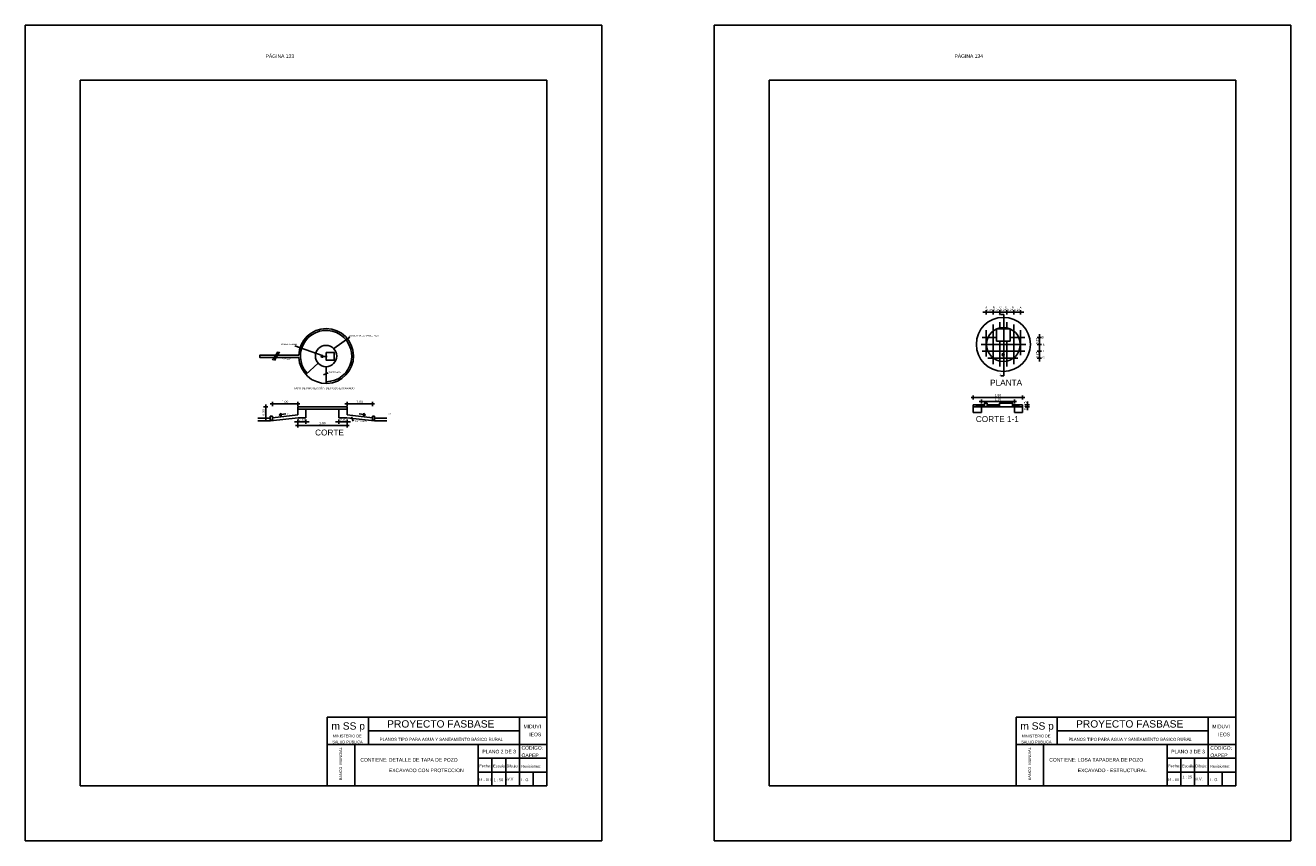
# Model space of a CAD drawing. Header units: metres. Extents: x 2413 to 4131, y 3282 to 4239.
# Tile 8 of 57: x 2589 to 2635, y 4207 to 4237. Entities that reach past the tile are written whole.
import ezdxf
from ezdxf.enums import TextEntityAlignment as Align

# ---------------------------------------------------------------- set-up
doc = ezdxf.new("R2010")
doc.units = ezdxf.units.M
doc.linetypes.add('ACAD_ISO02W100', pattern=[15, 12, -3])
doc.layers.add('Cotas', color=7, linetype='Continuous')
doc.layers.add('Dibujo', color=7, linetype='Continuous')
doc.styles.add('Annotative', font='arial.ttf')
doc.styles.get("Standard").update_dxf_attribs({"font": 'arial.ttf'})
doc.styles.add('verdana', font='verdana.ttf')
doc.dimstyles.new('ISO', dxfattribs={"dimtxt": 0.08, "dimasz": 0.06, "dimexe": 0.1, "dimexo": 0.1, "dimgap": 0.04, "dimtad": 1, "dimzin": 1, "dimdsep": 46, "dimtxsty": 'verdana', "dimblk1": 'PAB', "dimblk2": 'PAB', "dimsah": 1, "dimcen": 0, "dimse1": 1, "dimse2": 1, "dimclrd": 7, "dimclre": 8, "dimclrt": 7, "dimadec": 0, "dimazin": 0, "dimtfac": 1, "dimtix": 1, "dimtmove": 0, "dimatfit": 3, "dimldrblk": 'PAB', "dimfxl": 0.1, "dimtvp": 1, "dimtolj": 1, "dimtzin": 1, "dimarcsym": 0})

# ---------------------------------------------------------------- blocks, each defined once
blk = doc.blocks.new('PAB')
at = {"layer": 'Cotas'}
for p, q in [((-1.3, 0), (1.3, 0)), ((0, 1.3), (0, -1.3))]:
    blk.add_line(p, q, dxfattribs=at)
at = {"layer": 'Cotas', "const_width": 0.6}
blk.add_lwpolyline([(-0.3, 0, 1), (0.3, 0, 1)], format="xyb", close=True, dxfattribs=at)
blk = doc.blocks.new('*D1172')
at = {"color": 7, "lineweight": -2, "transparency": 16777216}
for p, q in [((2599.012, 4222.574), (2598.952, 4222.574)), ((2599.072, 4222.574), (2599.372, 4222.574)), ((2599.432, 4222.574), (2599.492, 4222.574))]:
    blk.add_line(p, q, dxfattribs=at)
at = {"layer": 'Defpoints', "color": 0, "transparency": 16777216}
for p in [(2599.072, 4223.031), (2599.372, 4223.031), (2599.372, 4222.574)]:
    blk.add_point(p, dxfattribs=at)
at = {"color": 7, "lineweight": -2, "transparency": 16777216, "xscale": 0.06, "yscale": 0.06, "zscale": 0.06}
blk.add_blockref('PAB', (2599.072, 4222.574), dxfattribs=at)
at = {"color": 7, "lineweight": -2, "transparency": 16777216, "xscale": 0.06, "yscale": 0.06, "zscale": 0.06, "rotation": 180}
blk.add_blockref('PAB', (2599.372, 4222.574), dxfattribs=at)
at = {"color": 7, "transparency": 16777216, "insert": (2599.222, 4222.655), "char_height": 0.08, "attachment_point": 5, "style": 'verdana'}
blk.add_mtext('\\A1;0.30', dxfattribs=at)
blk = doc.blocks.new('*D1173')
at = {"color": 7, "lineweight": -2, "transparency": 16777216}
for p, q in [((2600.512, 4222.574), (2600.452, 4222.574)), ((2600.572, 4222.574), (2600.872, 4222.574)), ((2600.932, 4222.574), (2600.992, 4222.574))]:
    blk.add_line(p, q, dxfattribs=at)
at = {"layer": 'Defpoints', "color": 0, "transparency": 16777216}
for p in [(2600.572, 4222.72), (2600.872, 4223.031), (2600.872, 4222.574)]:
    blk.add_point(p, dxfattribs=at)
at = {"color": 7, "lineweight": -2, "transparency": 16777216, "xscale": 0.06, "yscale": 0.06, "zscale": 0.06}
blk.add_blockref('PAB', (2600.572, 4222.574), dxfattribs=at)
at = {"color": 7, "lineweight": -2, "transparency": 16777216, "xscale": 0.06, "yscale": 0.06, "zscale": 0.06, "rotation": 180}
blk.add_blockref('PAB', (2600.872, 4222.574), dxfattribs=at)
at = {"color": 7, "transparency": 16777216, "insert": (2600.722, 4222.655), "char_height": 0.08, "attachment_point": 5, "style": 'verdana'}
blk.add_mtext('\\A1;0.30', dxfattribs=at)
blk = doc.blocks.new('*D1174')
at = {"color": 7, "lineweight": -2, "transparency": 16777216}
blk.add_line((2599.132, 4222.443), (2600.812, 4222.443), dxfattribs=at)
at = {"layer": 'Defpoints', "color": 0, "transparency": 16777216}
for p in [(2599.072, 4223.12), (2600.872, 4223.12), (2600.872, 4222.443)]:
    blk.add_point(p, dxfattribs=at)
at = {"color": 7, "lineweight": -2, "transparency": 16777216, "xscale": 0.06, "yscale": 0.06, "zscale": 0.06, "rotation": 180}
blk.add_blockref('PAB', (2599.072, 4222.443), dxfattribs=at)
at = {"color": 7, "lineweight": -2, "transparency": 16777216, "xscale": 0.06, "yscale": 0.06, "zscale": 0.06}
blk.add_blockref('PAB', (2600.872, 4222.443), dxfattribs=at)
at = {"color": 7, "transparency": 16777216, "insert": (2599.972, 4222.525), "char_height": 0.08, "attachment_point": 5, "style": 'verdana'}
blk.add_mtext('\\A1;1.80', dxfattribs=at)
blk = doc.blocks.new('*D1175')
at = {"color": 7, "lineweight": -2, "transparency": 16777216}
blk.add_line((2599.012, 4223.221), (2598.208, 4223.221), dxfattribs=at)
at = {"layer": 'Defpoints', "color": 0, "transparency": 16777216}
for p in [(2598.148, 4223.221), (2599.072, 4223.12), (2598.148, 4222.779)]:
    blk.add_point(p, dxfattribs=at)
at = {"color": 7, "lineweight": -2, "transparency": 16777216, "xscale": 0.06, "yscale": 0.06, "zscale": 0.06, "rotation": 180}
blk.add_blockref('PAB', (2598.148, 4223.221), dxfattribs=at)
at = {"color": 7, "lineweight": -2, "transparency": 16777216, "xscale": 0.06, "yscale": 0.06, "zscale": 0.06}
blk.add_blockref('PAB', (2599.072, 4223.221), dxfattribs=at)
at = {"color": 7, "transparency": 16777216, "insert": (2598.61, 4223.303), "char_height": 0.08, "attachment_point": 5, "style": 'verdana'}
blk.add_mtext('\\A1;1.00', dxfattribs=at)
blk = doc.blocks.new('*D1107')
at = {"color": 7, "lineweight": -2, "transparency": 16777216}
blk.add_line((2600.932, 4223.221), (2601.736, 4223.221), dxfattribs=at)
at = {"layer": 'Defpoints', "color": 0, "transparency": 16777216}
for p in [(2600.872, 4223.12), (2601.796, 4223.221), (2601.796, 4222.779)]:
    blk.add_point(p, dxfattribs=at)
at = {"color": 7, "lineweight": -2, "transparency": 16777216, "xscale": 0.06, "yscale": 0.06, "zscale": 0.06, "rotation": 180}
blk.add_blockref('PAB', (2600.872, 4223.221), dxfattribs=at)
at = {"color": 7, "lineweight": -2, "transparency": 16777216, "xscale": 0.06, "yscale": 0.06, "zscale": 0.06}
blk.add_blockref('PAB', (2601.796, 4223.221), dxfattribs=at)
at = {"color": 7, "transparency": 16777216, "insert": (2601.334, 4223.303), "char_height": 0.08, "attachment_point": 5, "style": 'verdana'}
blk.add_mtext('\\A1;1.00', dxfattribs=at)
blk = doc.blocks.new('*D1176')
at = {"color": 7, "lineweight": -2, "transparency": 16777216}
blk.add_line((2597.907, 4223.06), (2597.907, 4222.767), dxfattribs=at)
at = {"layer": 'Defpoints', "color": 0, "transparency": 16777216}
for p in [(2599.072, 4223.12), (2597.847, 4222.707), (2597.907, 4222.707)]:
    blk.add_point(p, dxfattribs=at)
at = {"color": 7, "lineweight": -2, "transparency": 16777216, "xscale": 0.06, "yscale": 0.06, "zscale": 0.06}
for p, rotation in [((2597.907, 4223.12), 90), ((2597.907, 4222.707), 270)]:
    blk.add_blockref('PAB', p, dxfattribs=dict(at, rotation=rotation))
at = {"color": 7, "transparency": 16777216, "insert": (2597.826, 4222.913), "char_height": 0.08, "attachment_point": 5, "rotation": 90, "style": 'verdana'}
blk.add_mtext('\\A1;0.30', dxfattribs=at)
blk = doc.blocks.new('*D1177')
at = {"color": 7, "lineweight": -2, "transparency": 16777216}
for p, q in [((2626.087, 4225.701), (2626.087, 4225.761)), ((2626.087, 4225.641), (2626.087, 4225.391)), ((2626.087, 4225.331), (2626.087, 4225.271))]:
    blk.add_line(p, q, dxfattribs=at)
at = {"layer": 'Defpoints', "color": 0, "transparency": 16777216}
for p in [(2625.553, 4225.641), (2625.553, 4225.391), (2626.087, 4225.391)]:
    blk.add_point(p, dxfattribs=at)
at = {"color": 7, "lineweight": -2, "transparency": 16777216, "xscale": 0.06, "yscale": 0.06, "zscale": 0.06}
for p, rotation in [((2626.087, 4225.641), 270), ((2626.087, 4225.391), 90)]:
    blk.add_blockref('PAB', p, dxfattribs=dict(at, rotation=rotation))
at = {"color": 7, "transparency": 16777216, "insert": (2626.006, 4225.516), "char_height": 0.08, "attachment_point": 5, "rotation": 90, "style": 'verdana'}
blk.add_mtext('\\A1;0.25', dxfattribs=at)
blk = doc.blocks.new('*D1178')
at = {"color": 7, "lineweight": -2, "transparency": 16777216}
for p, q in [((2626.087, 4225.201), (2626.087, 4225.261)), ((2626.087, 4225.141), (2626.087, 4224.891)), ((2626.087, 4224.831), (2626.087, 4224.771))]:
    blk.add_line(p, q, dxfattribs=at)
at = {"layer": 'Defpoints', "color": 0, "transparency": 16777216}
for p in [(2625.553, 4225.141), (2625.306, 4224.891), (2626.087, 4224.891)]:
    blk.add_point(p, dxfattribs=at)
at = {"color": 7, "lineweight": -2, "transparency": 16777216, "xscale": 0.06, "yscale": 0.06, "zscale": 0.06}
for p, rotation in [((2626.087, 4225.141), 270), ((2626.087, 4224.891), 90)]:
    blk.add_blockref('PAB', p, dxfattribs=dict(at, rotation=rotation))
at = {"color": 7, "transparency": 16777216, "insert": (2626.006, 4225.016), "char_height": 0.08, "attachment_point": 5, "rotation": 90, "style": 'verdana'}
blk.add_mtext('\\A1;0.25', dxfattribs=at)
blk = doc.blocks.new('*D1179')
at = {"color": 7, "lineweight": -2, "transparency": 16777216}
for p, q in [((2624.092, 4226.564), (2624.032, 4226.564)), ((2624.152, 4226.564), (2624.402, 4226.564)), ((2624.462, 4226.564), (2624.522, 4226.564))]:
    blk.add_line(p, q, dxfattribs=at)
at = {"layer": 'Defpoints', "color": 0, "transparency": 16777216}
for p in [(2624.402, 4226.564), (2624.152, 4225.915), (2624.402, 4226.115)]:
    blk.add_point(p, dxfattribs=at)
at = {"color": 7, "lineweight": -2, "transparency": 16777216, "xscale": 0.06, "yscale": 0.06, "zscale": 0.06}
blk.add_blockref('PAB', (2624.152, 4226.564), dxfattribs=at)
at = {"color": 7, "lineweight": -2, "transparency": 16777216, "xscale": 0.06, "yscale": 0.06, "zscale": 0.06, "rotation": 180}
blk.add_blockref('PAB', (2624.402, 4226.564), dxfattribs=at)
at = {"color": 7, "transparency": 16777216, "insert": (2624.277, 4226.645), "char_height": 0.08, "attachment_point": 5, "style": 'verdana'}
blk.add_mtext('\\A1;0.25', dxfattribs=at)
blk = doc.blocks.new('*D1180')
at = {"color": 7, "lineweight": -2, "transparency": 16777216}
for p, q in [((2624.342, 4226.564), (2624.282, 4226.564)), ((2624.402, 4226.564), (2624.652, 4226.564)), ((2624.712, 4226.564), (2624.772, 4226.564))]:
    blk.add_line(p, q, dxfattribs=at)
at = {"layer": 'Defpoints', "color": 0, "transparency": 16777216}
for p in [(2624.652, 4226.564), (2624.402, 4226.115), (2624.652, 4226.197)]:
    blk.add_point(p, dxfattribs=at)
at = {"color": 7, "lineweight": -2, "transparency": 16777216, "xscale": 0.06, "yscale": 0.06, "zscale": 0.06}
blk.add_blockref('PAB', (2624.402, 4226.564), dxfattribs=at)
at = {"color": 7, "lineweight": -2, "transparency": 16777216, "xscale": 0.06, "yscale": 0.06, "zscale": 0.06, "rotation": 180}
blk.add_blockref('PAB', (2624.652, 4226.564), dxfattribs=at)
at = {"color": 7, "transparency": 16777216, "insert": (2624.527, 4226.645), "char_height": 0.08, "attachment_point": 5, "style": 'verdana'}
blk.add_mtext('\\A1;0.25', dxfattribs=at)
blk = doc.blocks.new('*D1181')
at = {"color": 7, "lineweight": -2, "transparency": 16777216}
for p, q in [((2624.592, 4226.564), (2624.532, 4226.564)), ((2624.652, 4226.564), (2624.902, 4226.564)), ((2624.962, 4226.564), (2625.022, 4226.564))]:
    blk.add_line(p, q, dxfattribs=at)
at = {"layer": 'Defpoints', "color": 0, "transparency": 16777216}
for p in [(2624.902, 4226.564), (2624.652, 4226.197), (2624.902, 4226.197)]:
    blk.add_point(p, dxfattribs=at)
at = {"color": 7, "lineweight": -2, "transparency": 16777216, "xscale": 0.06, "yscale": 0.06, "zscale": 0.06}
blk.add_blockref('PAB', (2624.652, 4226.564), dxfattribs=at)
at = {"color": 7, "lineweight": -2, "transparency": 16777216, "xscale": 0.06, "yscale": 0.06, "zscale": 0.06, "rotation": 180}
blk.add_blockref('PAB', (2624.902, 4226.564), dxfattribs=at)
at = {"color": 7, "transparency": 16777216, "insert": (2624.777, 4226.645), "char_height": 0.08, "attachment_point": 5, "style": 'verdana'}
blk.add_mtext('\\A1;0.25', dxfattribs=at)
blk = doc.blocks.new('*D1182')
at = {"color": 7, "lineweight": -2, "transparency": 16777216}
for p, q in [((2624.842, 4226.564), (2624.782, 4226.564)), ((2624.902, 4226.564), (2625.152, 4226.564)), ((2625.212, 4226.564), (2625.272, 4226.564))]:
    blk.add_line(p, q, dxfattribs=at)
at = {"layer": 'Defpoints', "color": 0, "transparency": 16777216}
for p in [(2625.152, 4226.564), (2624.902, 4226.197), (2625.152, 4226.115)]:
    blk.add_point(p, dxfattribs=at)
at = {"color": 7, "lineweight": -2, "transparency": 16777216, "xscale": 0.06, "yscale": 0.06, "zscale": 0.06}
blk.add_blockref('PAB', (2624.902, 4226.564), dxfattribs=at)
at = {"color": 7, "lineweight": -2, "transparency": 16777216, "xscale": 0.06, "yscale": 0.06, "zscale": 0.06, "rotation": 180}
blk.add_blockref('PAB', (2625.152, 4226.564), dxfattribs=at)
at = {"color": 7, "transparency": 16777216, "insert": (2625.027, 4226.645), "char_height": 0.08, "attachment_point": 5, "style": 'verdana'}
blk.add_mtext('\\A1;0.25', dxfattribs=at)
blk = doc.blocks.new('*D1183')
at = {"color": 7, "lineweight": -2, "transparency": 16777216}
for p, q in [((2625.092, 4226.564), (2625.032, 4226.564)), ((2625.152, 4226.564), (2625.402, 4226.564)), ((2625.462, 4226.564), (2625.522, 4226.564))]:
    blk.add_line(p, q, dxfattribs=at)
at = {"layer": 'Defpoints', "color": 0, "transparency": 16777216}
for p in [(2625.402, 4226.564), (2625.152, 4226.115), (2625.402, 4225.915)]:
    blk.add_point(p, dxfattribs=at)
at = {"color": 7, "lineweight": -2, "transparency": 16777216, "xscale": 0.06, "yscale": 0.06, "zscale": 0.06}
blk.add_blockref('PAB', (2625.152, 4226.564), dxfattribs=at)
at = {"color": 7, "lineweight": -2, "transparency": 16777216, "xscale": 0.06, "yscale": 0.06, "zscale": 0.06, "rotation": 180}
blk.add_blockref('PAB', (2625.402, 4226.564), dxfattribs=at)
at = {"color": 7, "transparency": 16777216, "insert": (2625.277, 4226.645), "char_height": 0.08, "attachment_point": 5, "style": 'verdana'}
blk.add_mtext('\\A1;0.25', dxfattribs=at)
blk = doc.blocks.new('*D1184')
at = {"color": 7, "lineweight": -2, "transparency": 16777216}
for p, q in [((2625.65, 4223.253), (2625.65, 4223.313)), ((2625.65, 4223.118), (2625.65, 4223.193)), ((2625.65, 4223.058), (2625.65, 4222.998))]:
    blk.add_line(p, q, dxfattribs=at)
at = {"layer": 'Defpoints', "color": 0, "transparency": 16777216}
for p in [(2625.478, 4223.193), (2625.478, 4223.118), (2625.65, 4223.193)]:
    blk.add_point(p, dxfattribs=at)
at = {"color": 7, "lineweight": -2, "transparency": 16777216, "xscale": 0.06, "yscale": 0.06, "zscale": 0.06}
for p, rotation in [((2625.65, 4223.193), 270), ((2625.65, 4223.118), 90)]:
    blk.add_blockref('PAB', p, dxfattribs=dict(at, rotation=rotation))
at = {"color": 7, "transparency": 16777216, "insert": (2625.569, 4223.156), "char_height": 0.08, "attachment_point": 5, "rotation": 90, "style": 'verdana'}
blk.add_mtext('\\A1;0.075', dxfattribs=at)
blk = doc.blocks.new('*D1185')
at = {"color": 7, "lineweight": -2, "transparency": 16777216}
blk.add_line((2624.038, 4223.311), (2625.118, 4223.311), dxfattribs=at)
at = {"layer": 'Defpoints', "color": 0, "transparency": 16777216}
for p in [(2623.978, 4223.118), (2625.178, 4223.311), (2625.178, 4223.118)]:
    blk.add_point(p, dxfattribs=at)
at = {"color": 7, "lineweight": -2, "transparency": 16777216, "xscale": 0.06, "yscale": 0.06, "zscale": 0.06, "rotation": 180}
blk.add_blockref('PAB', (2623.978, 4223.311), dxfattribs=at)
at = {"color": 7, "lineweight": -2, "transparency": 16777216, "xscale": 0.06, "yscale": 0.06, "zscale": 0.06}
blk.add_blockref('PAB', (2625.178, 4223.311), dxfattribs=at)
at = {"color": 7, "transparency": 16777216, "insert": (2624.578, 4223.393), "char_height": 0.08, "attachment_point": 5, "style": 'verdana'}
blk.add_mtext('\\A1;1.20', dxfattribs=at)
blk = doc.blocks.new('*D1186')
at = {"color": 7, "lineweight": -2, "transparency": 16777216}
blk.add_line((2623.738, 4223.458), (2625.418, 4223.458), dxfattribs=at)
at = {"layer": 'Defpoints', "color": 0, "transparency": 16777216}
for p in [(2625.478, 4223.458), (2623.678, 4222.909), (2625.478, 4222.909)]:
    blk.add_point(p, dxfattribs=at)
at = {"color": 7, "lineweight": -2, "transparency": 16777216, "xscale": 0.06, "yscale": 0.06, "zscale": 0.06, "rotation": 180}
blk.add_blockref('PAB', (2623.678, 4223.458), dxfattribs=at)
at = {"color": 7, "lineweight": -2, "transparency": 16777216, "xscale": 0.06, "yscale": 0.06, "zscale": 0.06}
blk.add_blockref('PAB', (2625.478, 4223.458), dxfattribs=at)
at = {"color": 7, "transparency": 16777216, "insert": (2624.578, 4223.54), "char_height": 0.08, "attachment_point": 5, "style": 'verdana'}
blk.add_mtext('\\A1;1.80', dxfattribs=at)

msp = doc.modelspace()

# ---------------------------------------------------------------- linework, layer by layer
for p, q in [((2624.788, 4226.478), (2624.676, 4226.478)), ((2624.788, 4224.252), (2624.788, 4226.478)), ((2624.152, 4225.915), (2624.152, 4224.954)), ((2624.402, 4226.115), (2624.402, 4224.667)), ((2624.652, 4226.197), (2624.652, 4225.956)), ((2624.902, 4226.197), (2624.902, 4225.956)), ((2625.152, 4226.115), (2625.152, 4224.667)), ((2625.402, 4225.915), (2625.402, 4225.003)), ((2600.969, 4225.655), (2600.382, 4225.241)), ((2623.962, 4225.391), (2624.652, 4225.391)), ((2624.528, 4225.641), (2624.001, 4225.641)), ((2624.652, 4225.515), (2624.652, 4224.586)), ((2624.652, 4225.391), (2624.902, 4225.391)), ((2624.902, 4225.515), (2624.902, 4224.586)), ((2625.593, 4225.391), (2624.902, 4225.391)), ((2625.553, 4225.641), (2625.018, 4225.641)), ((2598.156, 4224.812), (2598.343, 4225.126)), ((2598.225, 4224.802), (2598.412, 4225.116)), ((2598.964, 4225.343), (2599.964, 4224.988)), ((2599.964, 4224.954), (2599.91, 4224.954)), ((2599.964, 4224.954), (2599.964, 4225.006)), ((2599.964, 4224.961), (2600.148, 4224.954)), ((2599.964, 4224.954), (2599.964, 4224.908)), ((2599.964, 4224.948), (2600.148, 4224.954)), ((2625.553, 4225.141), (2624.001, 4225.141)), ((2599.818, 4224.709), (2599.363, 4224.301)), ((2600.106, 4224.581), (2600.106, 4223.969)), ((2625.306, 4224.891), (2624.208, 4224.891)), ((2600.177, 4224.354), (2600.009, 4224.279)), ((2624.788, 4224.252), (2624.683, 4224.252)), ((2599.072, 4223.12), (2600.872, 4223.12)), ((2599.072, 4223.12), (2599.072, 4222.82)), ((2600.872, 4223.12), (2600.872, 4222.82)), ((2623.678, 4223.193), (2624.086, 4223.193)), ((2623.678, 4223.193), (2623.678, 4222.909)), ((2623.678, 4223.118), (2625.478, 4223.118)), ((2623.817, 4223.173), (2623.86, 4223.173)), ((2624.086, 4223.136), (2623.817, 4223.136)), ((2623.978, 4223.118), (2623.978, 4222.909)), ((2624.181, 4223.193), (2624.641, 4223.193)), ((2624.181, 4223.136), (2624.575, 4223.136)), ((2624.575, 4223.173), (2624.531, 4223.173)), ((2625.111, 4223.193), (2625.478, 4223.193)), ((2625.111, 4223.136), (2625.341, 4223.136)), ((2625.178, 4223.118), (2625.178, 4222.909)), ((2625.341, 4223.173), (2625.297, 4223.173)), ((2625.478, 4223.193), (2625.478, 4222.909)), ((2598.072, 4222.707), (2597.622, 4222.707)), ((2598.075, 4222.606), (2597.622, 4222.606)), ((2598.072, 4222.779), (2598.072, 4222.707)), ((2598.072, 4222.779), (2598.148, 4222.779)), ((2598.072, 4222.634), (2598.072, 4222.707)), ((2598.072, 4222.634), (2598.148, 4222.634)), ((2599.083, 4222.72), (2598.075, 4222.606)), ((2599.072, 4222.82), (2598.148, 4222.715)), ((2598.148, 4222.779), (2598.148, 4222.634)), ((2598.397, 4222.828), (2598.462, 4222.883)), ((2598.397, 4222.828), (2598.474, 4222.794)), ((2598.474, 4222.794), (2598.462, 4222.883)), ((2598.636, 4222.863), (2598.468, 4222.839)), ((2599.372, 4223.031), (2599.072, 4223.031)), ((2599.083, 4222.72), (2599.372, 4222.72)), ((2599.372, 4223.031), (2599.372, 4222.72)), ((2599.372, 4223.031), (2600.572, 4223.031)), ((2600.572, 4223.031), (2600.572, 4222.72)), ((2600.572, 4223.031), (2600.872, 4223.031)), ((2600.86, 4222.72), (2600.572, 4222.72)), ((2600.86, 4222.72), (2601.869, 4222.606)), ((2600.872, 4222.82), (2601.796, 4222.715)), ((2601.093, 4222.594), (2601.037, 4222.753)), ((2601.307, 4222.863), (2601.475, 4222.839)), ((2601.469, 4222.794), (2601.482, 4222.883)), ((2601.546, 4222.828), (2601.469, 4222.794)), ((2601.546, 4222.828), (2601.482, 4222.883)), ((2601.796, 4222.779), (2601.796, 4222.634)), ((2601.872, 4222.779), (2601.796, 4222.779)), ((2601.872, 4222.634), (2601.796, 4222.634)), ((2601.869, 4222.606), (2602.322, 4222.606)), ((2601.872, 4222.779), (2601.872, 4222.707)), ((2601.872, 4222.634), (2601.872, 4222.707)), ((2601.872, 4222.707), (2602.321, 4222.707)), ((2623.678, 4222.909), (2623.978, 4222.909)), ((2625.178, 4222.909), (2625.478, 4222.909))]:
    msp.add_line(p, q)
for points in [[(2624.528, 4225.956), (2625.018, 4225.956), (2625.018, 4225.515), (2624.528, 4225.515)], [(2624.181, 4223.118), (2624.086, 4223.118), (2624.086, 4223.253), (2624.181, 4223.253)], [(2625.111, 4223.118), (2624.641, 4223.118), (2624.641, 4223.252), (2625.111, 4223.252)]]:
    msp.add_lwpolyline(points, close=True)
for points in [[(2598.219, 4224.917), (2597.69, 4224.917), (2597.69, 4224.996), (2598.266, 4224.996)], [(2599.109, 4224.917), (2598.293, 4224.917)], [(2598.34, 4224.996), (2599.108, 4224.996)], [(2600.111, 4224.956), (2600.111, 4225.094), (2600.402, 4225.094), (2600.402, 4224.815), (2600.111, 4224.815), (2600.111, 4224.953)]]:
    msp.add_lwpolyline(points)
for centre, radius in [((2624.777, 4225.391), 0.985), ((2624.777, 4225.391), 0.617), ((2600.106, 4224.968), 0.388), ((2624.766, 4225.018), 0.038)]:
    msp.add_circle(centre, radius)
for centre, radius, start, end in [((2600.106, 4224.968), 0.999, 182.9293, 178.3904), ((2600.106, 4224.968), 0.935, 270, 221.9307), ((2599.964, 4224.954), 0.0338, 8.4359, 351.084), ((2599.964, 4224.954), 0.0197, 16.5579, 342.4709), ((2623.817, 4223.155), 0.0185, 90, 270.208), ((2624.575, 4223.155), 0.0185, 269.792, 90), ((2625.341, 4223.155), 0.0185, 269.792, 90)]:
    msp.add_arc(centre, radius, start, end)
at = {"layer": 'Dibujo', "color": 0, "linetype": 'ByBlock'}
for p, q in [((2589.149, 4237.014), (2610.149, 4237.014)), ((2589.149, 4207.314), (2589.149, 4237.014)), ((2589.149, 4237.014), (2592.149, 4237.014)), ((2589.149, 4237.014), (2591.649, 4237.014)), ((2610.149, 4237.014), (2610.149, 4207.314)), ((2614.242, 4237.014), (2635.242, 4237.014)), ((2614.242, 4207.314), (2614.242, 4237.014)), ((2614.242, 4237.014), (2617.242, 4237.014)), ((2614.242, 4237.014), (2616.742, 4237.014)), ((2635.242, 4237.014), (2635.242, 4207.314)), ((2591.149, 4235.014), (2591.149, 4209.314)), ((2608.149, 4235.014), (2591.149, 4235.014)), ((2608.149, 4235.014), (2608.149, 4209.314)), ((2616.242, 4235.014), (2616.242, 4209.314)), ((2633.242, 4235.014), (2616.242, 4235.014)), ((2633.242, 4235.014), (2633.242, 4209.314)), ((2600.149, 4211.814), (2600.149, 4209.314)), ((2608.149, 4211.814), (2600.149, 4211.814)), ((2601.649, 4211.814), (2601.649, 4210.814)), ((2607.149, 4209.314), (2607.149, 4211.814)), ((2625.242, 4211.814), (2625.242, 4209.314)), ((2633.242, 4211.814), (2625.242, 4211.814)), ((2626.742, 4211.814), (2626.742, 4210.814)), ((2632.242, 4209.314), (2632.242, 4211.814)), ((2607.149, 4211.314), (2601.649, 4211.314)), ((2632.242, 4211.314), (2626.742, 4211.314)), ((2608.149, 4210.814), (2600.149, 4210.814)), ((2601.149, 4210.814), (2601.149, 4209.314)), ((2601.149, 4209.314), (2601.149, 4210.814)), ((2605.649, 4209.314), (2605.649, 4210.814)), ((2633.242, 4210.814), (2625.242, 4210.814)), ((2626.242, 4210.814), (2626.242, 4209.314)), ((2626.242, 4209.314), (2626.242, 4210.814)), ((2630.742, 4209.314), (2630.742, 4210.814)), ((2608.149, 4210.314), (2605.649, 4210.314)), ((2606.149, 4209.314), (2606.149, 4210.314)), ((2606.649, 4209.314), (2606.649, 4210.314)), ((2633.242, 4210.314), (2630.742, 4210.314)), ((2631.242, 4209.314), (2631.242, 4210.314)), ((2631.742, 4209.314), (2631.742, 4210.314)), ((2608.149, 4209.814), (2605.649, 4209.814)), ((2607.649, 4209.314), (2607.649, 4209.814)), ((2633.242, 4209.814), (2630.742, 4209.814)), ((2632.742, 4209.314), (2632.742, 4209.814)), ((2608.149, 4209.314), (2591.149, 4209.314)), ((2633.242, 4209.314), (2616.242, 4209.314)), ((2610.149, 4207.314), (2589.149, 4207.314)), ((2635.242, 4207.314), (2614.242, 4207.314))]:
    msp.add_line(p, q, dxfattribs=at)

# ---------------------------------------------------------------- texts
for s, width, insert, char_height, attachment_point in [('A', 2.52423, (2624.12, 4226.772), 0.0729, 1), ('B', 2.52423, (2624.387, 4226.774), 0.0729, 1), ('C ', 2.52423, (2624.637, 4226.781), 0.0729, 1), ('C ', 2.52423, (2624.917, 4226.781), 0.0729, 3), ('B', 2.52423, (2625.168, 4226.774), 0.0729, 3), ('A', 2.52423, (2625.435, 4226.772), 0.0729, 3), ('1', 2.52423, (2624.589, 4226.507), 0.0729, 1), ('\\pi0.069564,t1.6725;BOMBA DE MANO', 0.71175, (2598.4, 4225.42), 0.04857, 1), ('\\pi0.70242,t2.3054;LOSA DE PROTECCION DEL POZO', 2.52423, (2600.191, 4225.736), 0.04857, 1), ('D', 2.52423, (2626.253, 4225.687), 0.0729, 3), ('E', 2.52423, (2626.282, 4225.436), 0.0729, 3), ('G', 2.52423, (2626.282, 4224.953), 0.0729, 3), ('F', 2.52423, (2626.276, 4225.19), 0.0729, 3), ('\\pi0.20195,t1.8049;DRENAJE', 0.71175, (2598.303, 4224.87), 0.04857, 1), ('\\pi1.0476,t2.6506;EMPEDRADO', 2.52423, (2599.142, 4224.396), 0.04857, 1), ('1', 2.52423, (2624.626, 4224.324), 0.0729, 1), ('\\pi0.15424,t2.5587;TAPA DE PROTECCIÓN DE POZO EXCAVADO', 2.52423, (2598.769, 4223.833), 0.07286, 1), ('\\pi1.2166,t2.8195;5%', 2.52423, (2597.47, 4222.897), 0.04857, 1), ('\\pi1.0476,t2.6506;EMPEDRADO', 2.52423, (2600.09, 4222.611), 0.04857, 1), ('\\pt1.6029;5%', 2.52423, (2602.473, 4222.897), 0.04857, 3)]:
    msp.add_mtext_dynamic_manual_height_columns(s, width=width, gutter_width=12.5, heights=[0], dxfattribs=dict(insert=insert, char_height=char_height, attachment_point=attachment_point))
at = {"layer": 'Dibujo', "linetype": 'ACAD_ISO02W100'}
for s, p in [('PLANTA', (2624.293, 4223.892)), ('CORTE 1-1', (2623.773, 4222.564)), ('CORTE ', (2599.705, 4222.075))]:
    msp.add_text(s, height=0.2148, dxfattribs=at).set_placement(p)
at = {"layer": 'Dibujo', "color": 0, "linetype": 'ByBlock'}
for s, height, p in [('m SS p', 0.2662, (2600.301, 4211.36)), ('PROYECTO FASBASE', 0.26624, (2602.331, 4211.435)), ('m SS p', 0.2662, (2625.395, 4211.36)), ('PROYECTO FASBASE', 0.26624, (2627.425, 4211.435)), ('PLANOS TIPO PARA AGUA Y SANEAMIENTO BÁSICO RURAL', 0.11076, (2602.06, 4210.95)), ('PLANOS TIPO PARA AGUA Y SANEAMIENTO BÁSICO RURAL', 0.11076, (2627.153, 4210.95))]:
    msp.add_text(s, height=height, dxfattribs=at).set_placement(p)
for s, p in [('MINISTERIO DE', (2600.873, 4211.077)), ('MINISTERIO DE', (2625.966, 4211.077)), ('SALUD PÚBLICA', (2600.885, 4210.861)), ('SALUD PÚBLICA', (2625.978, 4210.861)), ('Fecha:', (2605.904, 4209.991)), ('Escala:', (2606.421, 4209.986)), ('Dibujo:', (2606.897, 4209.986)), ('Revisiones:', (2607.574, 4209.976)), ('Fecha:', (2630.997, 4209.991)), ('Escala:', (2631.514, 4209.986)), ('Dibujo:', (2631.99, 4209.986)), ('Revisiones:', (2632.668, 4209.976)), ('94 - XII', (2605.871, 4209.485)), ('1 : 50', (2606.383, 4209.482)), ('W.V', (2606.792, 4209.51)), ('L. G. ', (2607.383, 4209.483)), ('94 - XII', (2630.965, 4209.485)), ('1 : 25', (2631.477, 4209.581)), ('W.V.', (2631.885, 4209.51)), ('L. G. ', (2632.477, 4209.483))]:
    msp.add_text(s, height=0.1, dxfattribs=at).set_placement(p, align=Align.CENTER)
at = {"layer": 'Dibujo', "color": 0, "linetype": 'ByBlock', "style": 'Annotative'}
for s, p in [('MIDUVI', (2607.298, 4211.408)), ('IEOS', (2607.506, 4211.118)), ('MIDUVI', (2632.391, 4211.408)), ('IEOS', (2632.599, 4211.118)), ('PLANO 2 DE 3', (2605.8, 4210.494)), ('CÓDIGO:', (2607.224, 4210.63)), ('PLANO 3 DE 3', (2630.893, 4210.494)), ('CÓDIGO:', (2632.317, 4210.63)), ('CONTIENE: DETALLE DE TAPA DE POZO', (2601.355, 4210.193)), ('OAPEP', (2607.223, 4210.36)), ('CONTIENE: LOSA TAPADERA DE POZO', (2626.449, 4210.193)), ('OAPEP', (2632.316, 4210.36))]:
    msp.add_text(s, height=0.13, dxfattribs=at).set_placement(p)
at = {"layer": 'Dibujo', "color": 0, "linetype": 'ByBlock'}
for p in [(2600.686, 4210.115), (2625.78, 4210.115)]:
    msp.add_text('BANCO  MUNDIAL', height=0.1, rotation=90, dxfattribs=at).set_placement(p, align=Align.CENTER)
at = {"layer": 'Dibujo', "color": 0, "linetype": 'ByBlock', "char_height": 0.13, "width": 2.90393, "attachment_point": 1}
for s, insert in [('PÁGINA 133', (2597.901, 4235.958)), ('PÁGINA 134', (2622.995, 4235.958)), ('EXCAVADO CON PROTECCION', (2602.393, 4209.941)), ('EXCAVADO - ESTRUCTURAL', (2627.486, 4209.941))]:
    msp.add_mtext(s, dxfattribs=dict(at, insert=insert))

# ---------------------------------------------------------------- dimensions: what is measured, and where the dimension line sits
for base, p1, p2, override, picture, middle in [((2624.402, 4226.564), (2624.152, 4225.915), (2624.402, 4226.115), {"dimarcsym": 2}, '*D1179', (2624.277, 4226.645)), ((2624.652, 4226.564), (2624.402, 4226.115), (2624.652, 4226.197), {"dimtmove": 1, "dimarcsym": 2}, '*D1180', (2624.527, 4226.645)), ((2624.902, 4226.564), (2624.652, 4226.197), (2624.902, 4226.197), {"dimtmove": 1, "dimarcsym": 2}, '*D1181', (2624.777, 4226.645)), ((2625.152, 4226.564), (2624.902, 4226.197), (2625.152, 4226.115), {"dimtmove": 1, "dimarcsym": 2}, '*D1182', (2625.027, 4226.645)), ((2625.402, 4226.564), (2625.152, 4226.115), (2625.402, 4225.915), {"dimtmove": 1, "dimarcsym": 2}, '*D1183', (2625.277, 4226.645)), ((2625.478, 4223.458), (2623.678, 4222.909), (2625.478, 4222.909), {"dimarcsym": 2}, '*D1186', (2624.578, 4223.54)), ((2600.872, 4222.443), (2599.072, 4223.12), (2600.872, 4223.12), {"dimarcsym": 2}, '*D1174', (2599.972, 4222.525)), ((2625.178, 4223.311), (2623.978, 4223.118), (2625.178, 4223.118), {"dimarcsym": 2}, '*D1185', (2624.578, 4223.393)), ((2599.372, 4222.574), (2599.072, 4223.031), (2599.372, 4223.031), {"dimarcsym": 2}, '*D1172', (2599.222, 4222.655)), ((2600.872, 4222.574), (2600.572, 4222.72), (2600.872, 4223.031), {"dimtmove": 1, "dimarcsym": 2}, '*D1173', (2600.722, 4222.655))]:
    dim = msp.add_linear_dim(base=base, p1=p1, p2=p2, dimstyle='ISO', override=override)
    dim.commit()
    dim.dimension.update_dxf_attribs({"geometry": picture, "text_midpoint": middle})
for base, p1, p2, override, picture, middle in [((2626.087, 4225.391), (2625.553, 4225.641), (2625.553, 4225.391), {"dimarcsym": 2}, '*D1177', (2626.006, 4225.516)), ((2626.087, 4224.891), (2625.553, 4225.141), (2625.306, 4224.891), {"dimtmove": 1, "dimarcsym": 2}, '*D1178', (2626.006, 4225.016))]:
    dim = msp.add_linear_dim(base=base, p1=p1, p2=p2, angle=90, dimstyle='ISO', override=override)
    dim.commit()
    dim.dimension.update_dxf_attribs({"geometry": picture, "text_midpoint": middle})
for base, p1, p2, angle, text, picture, middle in [((2597.907, 4222.707), (2599.072, 4223.12), (2597.847, 4222.707), 90, '0.30', '*D1176', (2597.826, 4222.913)), ((2601.796, 4223.221), (2600.872, 4223.12), (2601.796, 4222.779), 180, '1.00', '*D1107', (2601.334, 4223.303)), ((2625.65, 4223.193), (2625.478, 4223.118), (2625.478, 4223.193), 90, '0.075', '*D1184', (2625.569, 4223.156))]:
    dim = msp.add_linear_dim(base=base, p1=p1, p2=p2, angle=angle, text=text, dimstyle='ISO', override={"dimarcsym": 2})
    dim.commit()
    dim.dimension.update_dxf_attribs({"geometry": picture, "text_midpoint": middle})
dim = msp.add_linear_dim(base=(2598.148, 4223.221), p1=(2599.072, 4223.12), p2=(2598.148, 4222.779), text='1.00', dimstyle='ISO', override={"dimarcsym": 2})
dim.commit()
dim.dimension.update_dxf_attribs({"geometry": '*D1175', "text_midpoint": (2598.61, 4223.303)})

doc.saveas('drawing.dxf')
